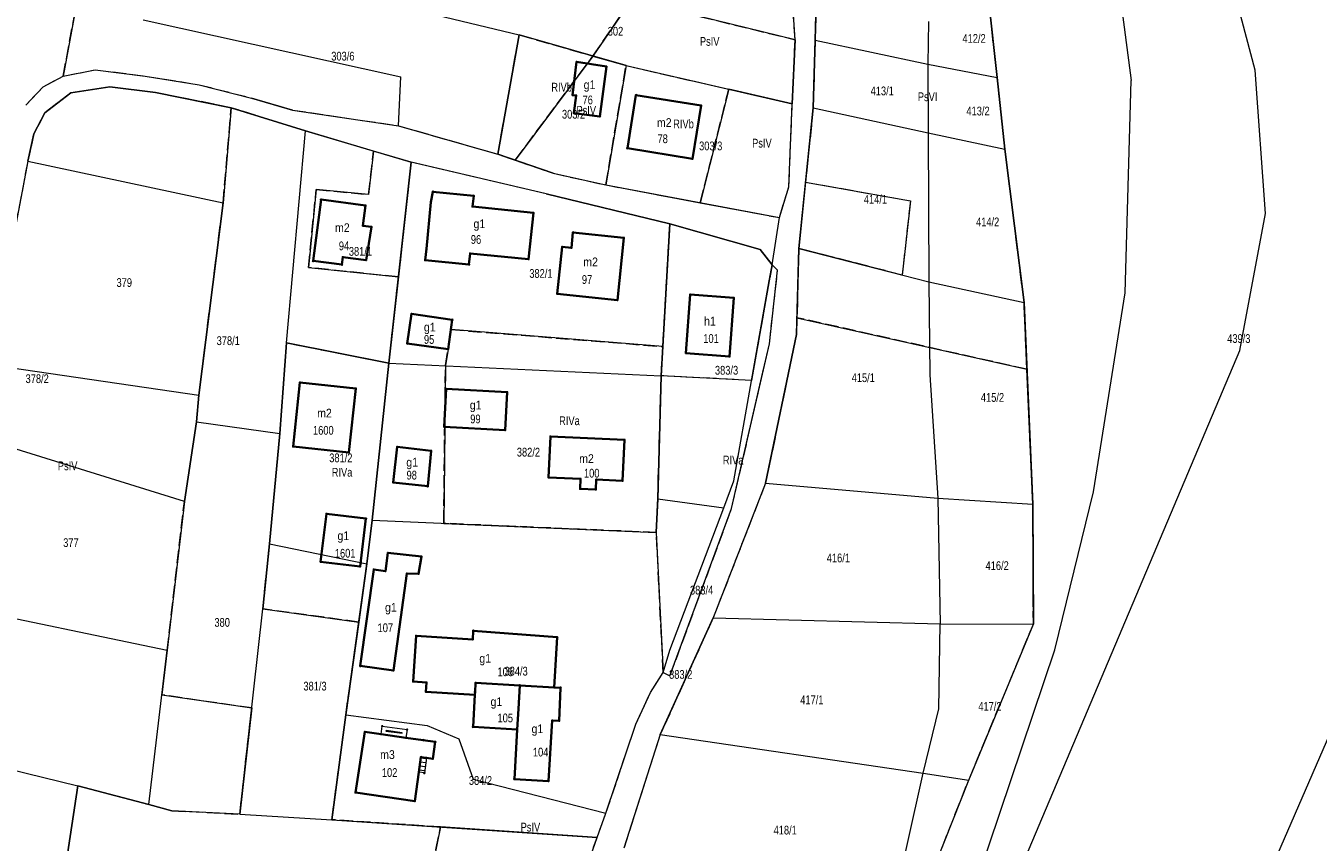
# Model space of a CAD drawing. Header units: metres. Extents: x 7496145 to 7500200, y 5498500 to 5502080.
# Tile 116 of 202: x 7497539 to 7497760, y 5501111 to 5501251. Entities that reach past the tile are written whole.
import ezdxf
from ezdxf.enums import TextEntityAlignment as Align

# ---------------------------------------------------------------- set-up
doc = ezdxf.new("R2010")
doc.units = ezdxf.units.M
doc.header["$MEASUREMENT"] = 0
for name, pattern in [('2.25_0.75', [3, 2.25, -0.75]), ('219-1000', [0]), ('egug-1000', [0])]:
    doc.linetypes.add(name, pattern=pattern)
doc.layers.get('0').update_dxf_attribs({"color": 2, "linetype": 'CONTINUOUS', "lineweight": 5})
for name, color, linetype in [('209-oznaczenie konturu klasyfikacyjnego', 7, 'CONTINUOUS'), ('211-numer działki ewidencyjnej', 7, 'CONTINUOUS'), ('217-kontur klasyfikacyjny', 7, 'CONTINUOUS'), ('218-kontur użytku gruntowego', 7, 'CONTINUOUS'), ('219-działka ewidencyjna', 7, 'CONTINUOUS'), ('312-budynek ewidencyjny', 7, 'CONTINUOUS'), ('312-oznaczenie budynku ewidencyjnego', 7, 'CONTINUOUS'), ('312-oznaczenie budynku ewidencyjnego-Atr117', 7, 'CONTINUOUS'), ('352-schody', 7, 'CONTINUOUS'), ('Punkt budynku', 7, 'CONTINUOUS'), ('wiatrołap', 7, 'CONTINUOUS')]:
    doc.layers.add(name, color=color, linetype=linetype)
doc.styles.get("Standard").update_dxf_attribs({"font": 'Working1250', "width": 0.75})

# ---------------------------------------------------------------- blocks, each defined once
blk = doc.blocks.new('PUNKTBUD')
at = {"color": 0}
blk.add_circle((0, 0), 0.09, dxfattribs=at)

msp = doc.modelspace()

# ---------------------------------------------------------------- linework, layer by layer
at = {"layer": '217-kontur klasyfikacyjny', "color": 3, "linetype": '2.25_0.75', "lineweight": 18, "flags": 128}
for points in [[(7497674.19, 5501261.61), (7497673.85, 5501248.54)], [(7497670.43, 5501248.62), (7497669.83, 5501257.99)], [(7497635.91, 5501245.84), (7497642.49, 5501255.5)], [(7497642.49, 5501255.5), (7497670.43, 5501248.62)], [(7497545.41, 5501242.41), (7497547.7, 5501254.69)], [(7497704.93, 5501242.18), (7497703.53, 5501255.05)], [(7497619.66, 5501229.08), (7497623.31, 5501249.47)], [(7497623.31, 5501249.47), (7497635.91, 5501245.84)], [(7497669.94, 5501237.7), (7497670.43, 5501248.62)], [(7497673.85, 5501248.54), (7497673.52, 5501236.98)], [(7497622.62, 5501228.06), (7497635.91, 5501245.84)], [(7497641.55, 5501244.21), (7497635.91, 5501245.84)], [(7497542.02, 5501240.58), (7497545.41, 5501242.41)], [(7497545.41, 5501242.41), (7497550.9, 5501243.5)], [(7497550.9, 5501243.5), (7497559.44, 5501242.43)], [(7497559.44, 5501242.43), (7497568.66, 5501240.95)], [(7497638.11, 5501223.82), (7497641.55, 5501244.21)], [(7497641.55, 5501244.21), (7497659.11, 5501240.18)], [(7497706.27, 5501229.95), (7497704.93, 5501242.18)], [(7497539.04, 5501237.45), (7497542.02, 5501240.58)], [(7497553.41, 5501240.56), (7497546.73, 5501239.58)], [(7497561.17, 5501239.61), (7497553.41, 5501240.56)], [(7497568.66, 5501240.95), (7497577.57, 5501238.67)], [(7497654.23, 5501220.78), (7497659.11, 5501240.18)], [(7497659.11, 5501240.18), (7497669.94, 5501237.7)], [(7497546.73, 5501239.58), (7497542.27, 5501236.14)], [(7497574.12, 5501237.02), (7497561.17, 5501239.61)], [(7497577.57, 5501238.67), (7497584.6, 5501236.62)], [(7497669.37, 5501223.49), (7497669.94, 5501237.7)], [(7497542.27, 5501236.14), (7497540.42, 5501232.57)], [(7497572.73, 5501220.77), (7497574.12, 5501237.02)], [(7497586.78, 5501233.04), (7497574.12, 5501237.02)], [(7497584.6, 5501236.62), (7497602.7, 5501233.93)], [(7497673.52, 5501236.98), (7497672.21, 5501224.29)], [(7497602.7, 5501233.93), (7497619.66, 5501229.08)], [(7497540.42, 5501232.57), (7497539.37, 5501227.87)], [(7497598.43, 5501229.58), (7497586.78, 5501233.04)], [(7497597.57, 5501222.17), (7497598.43, 5501229.58)], [(7497619.66, 5501229.08), (7497622.62, 5501228.06)], [(7497709.53, 5501203.75), (7497706.27, 5501229.95)], [(7497539.37, 5501227.87), (7497536.57, 5501213.15)], [(7497604.84, 5501227.68), (7497602.68, 5501208.1)], [(7497627.92, 5501222.27), (7497604.84, 5501227.68)], [(7497622.62, 5501228.06), (7497629.11, 5501225.82)], [(7497629.11, 5501225.82), (7497638.11, 5501223.82)], [(7497587.32, 5501209.69), (7497588.64, 5501223.01)], [(7497588.64, 5501223.01), (7497597.57, 5501222.17)], [(7497649.01, 5501217.15), (7497627.92, 5501222.27)], [(7497638.11, 5501223.82), (7497654.23, 5501220.78)], [(7497667.74, 5501218.24), (7497669.37, 5501223.49)], [(7497672.21, 5501224.29), (7497690.12, 5501221.1)], [(7497568.6, 5501187.88), (7497572.73, 5501220.77)], [(7497654.23, 5501220.78), (7497667.74, 5501218.24)], [(7497690.12, 5501221.1), (7497688.7, 5501208.42)], [(7497647.85, 5501196.19), (7497649.01, 5501217.15)], [(7497671.05, 5501212.98), (7497670.74, 5501201.13)], [(7497688.7, 5501208.42), (7497671.05, 5501212.98)], [(7497602.68, 5501208.1), (7497587.32, 5501209.69)], [(7497666.52, 5501210.16), (7497666, 5501207.45)], [(7497666.03, 5501196.64), (7497667.45, 5501209.26)], [(7497667.45, 5501209.26), (7497666.52, 5501210.16)], [(7497601.05, 5501193.38), (7497602.68, 5501208.1)], [(7497666, 5501207.45), (7497662.99, 5501190.42)], [(7497710.03, 5501192.31), (7497709.53, 5501203.75)], [(7497670.74, 5501201.13), (7497670.66, 5501198.28)], [(7497710.03, 5501192.31), (7497670.74, 5501201.13)], [(7497611.17, 5501195.77), (7497611.66, 5501199.09)], [(7497611.66, 5501199.09), (7497647.85, 5501196.19)], [(7497670.66, 5501198.28), (7497665.38, 5501172.83)], [(7497582.45, 5501181.32), (7497583.58, 5501196.81)], [(7497583.58, 5501196.81), (7497601.05, 5501193.38)], [(7497610.7, 5501192.93), (7497611.17, 5501195.77)], [(7497647.57, 5501191.19), (7497647.85, 5501196.19)], [(7497664.59, 5501190.34), (7497666.03, 5501196.64)], [(7497598.22, 5501166.51), (7497601.05, 5501193.38)], [(7497610.41, 5501165.98), (7497610.7, 5501192.93)], [(7497711.04, 5501169.26), (7497710.03, 5501192.31)], [(7497646.96, 5501170.18), (7497647.57, 5501191.19)], [(7497662.99, 5501190.42), (7497647.57, 5501191.19)], [(7497659.59, 5501168.5), (7497664.59, 5501190.34)], [(7497568.21, 5501183.33), (7497568.6, 5501187.88)], [(7497566.12, 5501169.74), (7497568.21, 5501183.33)], [(7497580.66, 5501162.48), (7497582.45, 5501181.32)], [(7497665.38, 5501172.83), (7497656.44, 5501149.84)], [(7497563.2, 5501144.3), (7497566.12, 5501169.74)], [(7497646.72, 5501164.42), (7497646.96, 5501170.18)], [(7497711.12, 5501148.73), (7497711.04, 5501169.26)], [(7497649.06, 5501139.91), (7497659.59, 5501168.5)], [(7497597.31, 5501159.03), (7497598.22, 5501166.51)], [(7497646.72, 5501164.42), (7497610.41, 5501165.98)], [(7497647.91, 5501140.46), (7497646.72, 5501164.42)], [(7497579.53, 5501151.35), (7497580.66, 5501162.48)], [(7497595.92, 5501149.1), (7497597.31, 5501159.03)], [(7497595.92, 5501149.1), (7497579.53, 5501151.35)], [(7497656.44, 5501149.84), (7497647.39, 5501129.88)], [(7497593.69, 5501133.24), (7497595.92, 5501149.1)], [(7497700.08, 5501122.11), (7497711.12, 5501148.73)], [(7497562.29, 5501136.66), (7497563.2, 5501144.3)], [(7497645.72, 5501137.08), (7497647.91, 5501140.46)], [(7497647.91, 5501140.46), (7497649.06, 5501139.91)], [(7497577.62, 5501134.42), (7497562.29, 5501136.66)], [(7497643.21, 5501131.63), (7497645.72, 5501137.08)], [(7497575.58, 5501116.27), (7497577.62, 5501134.42)], [(7497591.3, 5501115.33), (7497593.69, 5501133.24)], [(7497638.12, 5501116.42), (7497643.21, 5501131.63)], [(7497647.39, 5501129.88), (7497641.2, 5501110.49)], [(7497545.87, 5501107.56), (7497547.95, 5501121.13)], [(7497547.95, 5501121.13), (7497560.05, 5501117.93)], [(7497693.35, 5501104.98), (7497700.08, 5501122.11)], [(7497560.05, 5501117.93), (7497564, 5501116.86)], [(7497564, 5501116.86), (7497575.58, 5501116.27)], [(7497636.6, 5501112.31), (7497638.12, 5501116.42)], [(7497609.89, 5501114.09), (7497591.3, 5501115.33)], [(7497604.29, 5501086.68), (7497609.89, 5501114.09)], [(7497609.89, 5501114.09), (7497636.6, 5501112.31)], [(7497631.04, 5501096.45), (7497636.6, 5501112.31)]]:
    msp.add_lwpolyline(points, dxfattribs=at)
at = {"layer": '218-kontur użytku gruntowego', "color": 3, "linetype": 'egug-1000', "lineweight": 18, "flags": 128}
for points in [[(7497749.03, 5501243.45), (7497734.44, 5501298.48)], [(7497674.19, 5501261.61), (7497673.85, 5501248.54)], [(7497670.43, 5501248.62), (7497669.83, 5501257.99)], [(7497642.49, 5501255.5), (7497635.91, 5501245.84)], [(7497670.43, 5501248.62), (7497642.49, 5501255.5)], [(7497547.7, 5501254.69), (7497545.41, 5501242.41)], [(7497704.93, 5501242.18), (7497703.53, 5501255.05)], [(7497623.31, 5501249.47), (7497619.66, 5501229.08)], [(7497635.91, 5501245.84), (7497623.31, 5501249.47)], [(7497669.94, 5501237.7), (7497670.43, 5501248.62)], [(7497673.85, 5501248.54), (7497673.52, 5501236.98)], [(7497635.91, 5501245.84), (7497622.62, 5501228.06)], [(7497635.91, 5501245.84), (7497641.55, 5501244.21)], [(7497542.02, 5501240.58), (7497545.41, 5501242.41)], [(7497545.41, 5501242.41), (7497550.9, 5501243.5)], [(7497550.9, 5501243.5), (7497559.44, 5501242.43)], [(7497559.44, 5501242.43), (7497568.66, 5501240.95)], [(7497641.55, 5501244.21), (7497638.11, 5501223.82)], [(7497641.55, 5501244.21), (7497659.11, 5501240.18)], [(7497706.27, 5501229.95), (7497704.93, 5501242.18)], [(7497750.78, 5501218.94), (7497749.03, 5501243.45)], [(7497539.04, 5501237.45), (7497542.02, 5501240.58)], [(7497553.41, 5501240.56), (7497546.73, 5501239.58)], [(7497561.17, 5501239.61), (7497553.41, 5501240.56)], [(7497568.66, 5501240.95), (7497577.57, 5501238.67)], [(7497659.11, 5501240.18), (7497654.23, 5501220.78)], [(7497669.94, 5501237.7), (7497659.11, 5501240.18)], [(7497546.73, 5501239.58), (7497542.27, 5501236.14)], [(7497574.12, 5501237.02), (7497561.17, 5501239.61)], [(7497577.57, 5501238.67), (7497584.6, 5501236.62)], [(7497669.37, 5501223.49), (7497669.94, 5501237.7)], [(7497542.27, 5501236.14), (7497540.42, 5501232.57)], [(7497574.12, 5501237.02), (7497572.73, 5501220.77)], [(7497586.78, 5501233.04), (7497574.12, 5501237.02)], [(7497584.6, 5501236.62), (7497602.7, 5501233.93)], [(7497673.52, 5501236.98), (7497672.21, 5501224.29)], [(7497602.7, 5501233.93), (7497619.66, 5501229.08)], [(7497540.42, 5501232.57), (7497539.37, 5501227.87)], [(7497598.43, 5501229.58), (7497586.78, 5501233.04)], [(7497598.43, 5501229.58), (7497597.57, 5501222.17)], [(7497604.84, 5501227.68), (7497598.43, 5501229.58)], [(7497619.66, 5501229.08), (7497622.62, 5501228.06)], [(7497709.53, 5501203.75), (7497706.27, 5501229.95)], [(7497539.37, 5501227.87), (7497536.57, 5501213.15)], [(7497604.84, 5501227.68), (7497602.68, 5501208.1)], [(7497627.92, 5501222.27), (7497604.84, 5501227.68)], [(7497622.62, 5501228.06), (7497629.11, 5501225.82)], [(7497629.11, 5501225.82), (7497638.11, 5501223.82)], [(7497588.64, 5501223.01), (7497587.32, 5501209.69)], [(7497597.57, 5501222.17), (7497588.64, 5501223.01)], [(7497649.01, 5501217.15), (7497627.92, 5501222.27)], [(7497638.11, 5501223.82), (7497654.23, 5501220.78)], [(7497667.74, 5501218.24), (7497669.37, 5501223.49)], [(7497672.21, 5501224.29), (7497671.05, 5501212.98)], [(7497672.21, 5501224.29), (7497690.12, 5501221.1)], [(7497572.73, 5501220.77), (7497568.6, 5501187.88)], [(7497654.23, 5501220.78), (7497667.74, 5501218.24)], [(7497690.12, 5501221.1), (7497688.7, 5501208.42)], [(7497746.4, 5501195.53), (7497750.78, 5501218.94)], [(7497649.01, 5501217.15), (7497647.85, 5501196.19)], [(7497664.48, 5501212.76), (7497649.01, 5501217.15)], [(7497666.52, 5501210.16), (7497664.48, 5501212.76)], [(7497671.05, 5501212.98), (7497670.74, 5501201.13)], [(7497688.7, 5501208.42), (7497671.05, 5501212.98)], [(7497587.32, 5501209.69), (7497602.68, 5501208.1)], [(7497666.52, 5501210.16), (7497666, 5501207.45)], [(7497666.03, 5501196.64), (7497667.45, 5501209.26)], [(7497667.45, 5501209.26), (7497666.52, 5501210.16)], [(7497602.68, 5501208.1), (7497601.05, 5501193.38)], [(7497666, 5501207.45), (7497662.99, 5501190.42)], [(7497710.03, 5501192.31), (7497709.53, 5501203.75)], [(7497670.74, 5501201.13), (7497670.66, 5501198.28)], [(7497670.74, 5501201.13), (7497710.03, 5501192.31)], [(7497611.66, 5501199.09), (7497611.17, 5501195.77)], [(7497647.85, 5501196.19), (7497611.66, 5501199.09)], [(7497670.66, 5501198.28), (7497665.38, 5501172.83)], [(7497583.58, 5501196.81), (7497582.45, 5501181.32)], [(7497601.05, 5501193.38), (7497583.58, 5501196.81)], [(7497611.17, 5501195.77), (7497610.7, 5501192.93)], [(7497647.85, 5501196.19), (7497647.57, 5501191.19)], [(7497664.59, 5501190.34), (7497666.03, 5501196.64)], [(7497706.22, 5501100.4), (7497746.4, 5501195.53)], [(7497601.05, 5501193.38), (7497598.22, 5501166.51)], [(7497610.7, 5501192.93), (7497610.41, 5501165.98)], [(7497711.04, 5501169.26), (7497710.03, 5501192.31)], [(7497647.57, 5501191.19), (7497646.96, 5501170.18)], [(7497662.99, 5501190.42), (7497647.57, 5501191.19)], [(7497659.59, 5501168.5), (7497664.59, 5501190.34)], [(7497568.6, 5501187.88), (7497568.21, 5501183.33)], [(7497568.21, 5501183.33), (7497566.12, 5501169.74)], [(7497582.45, 5501181.32), (7497580.66, 5501162.48)], [(7497665.38, 5501172.83), (7497656.44, 5501149.84)], [(7497566.12, 5501169.74), (7497563.2, 5501144.3)], [(7497646.96, 5501170.18), (7497646.72, 5501164.42)], [(7497711.12, 5501148.73), (7497711.04, 5501169.26)], [(7497649.06, 5501139.91), (7497659.59, 5501168.5)], [(7497598.22, 5501166.51), (7497597.31, 5501159.03)], [(7497610.41, 5501165.98), (7497646.72, 5501164.42)], [(7497646.72, 5501164.42), (7497647.91, 5501140.46)], [(7497580.66, 5501162.48), (7497579.53, 5501151.35)], [(7497597.31, 5501159.03), (7497595.92, 5501149.1)], [(7497579.53, 5501151.35), (7497595.92, 5501149.1)], [(7497656.44, 5501149.84), (7497647.39, 5501129.88)], [(7497595.92, 5501149.1), (7497593.69, 5501133.24)], [(7497700.08, 5501122.11), (7497711.12, 5501148.73)], [(7497563.2, 5501144.3), (7497562.29, 5501136.66)], [(7497767.9, 5501144.17), (7497738.73, 5501076.93)], [(7497645.72, 5501137.08), (7497647.91, 5501140.46)], [(7497647.91, 5501140.46), (7497649.06, 5501139.91)], [(7497562.29, 5501136.66), (7497577.62, 5501134.42)], [(7497643.21, 5501131.63), (7497645.72, 5501137.08)], [(7497577.62, 5501134.42), (7497575.58, 5501116.27)], [(7497593.69, 5501133.24), (7497591.3, 5501115.33)], [(7497638.12, 5501116.42), (7497643.21, 5501131.63)], [(7497647.39, 5501129.88), (7497641.2, 5501110.49)], [(7497547.95, 5501121.13), (7497545.87, 5501107.56)], [(7497560.05, 5501117.93), (7497547.95, 5501121.13)], [(7497693.35, 5501104.98), (7497700.08, 5501122.11)], [(7497564, 5501116.86), (7497560.05, 5501117.93)], [(7497575.58, 5501116.27), (7497564, 5501116.86)], [(7497636.6, 5501112.31), (7497638.12, 5501116.42)], [(7497591.3, 5501115.33), (7497609.89, 5501114.09)], [(7497609.89, 5501114.09), (7497604.29, 5501086.68)], [(7497636.6, 5501112.31), (7497609.89, 5501114.09)], [(7497631.04, 5501096.45), (7497636.6, 5501112.31)]]:
    msp.add_lwpolyline(points, dxfattribs=at)
at = {"layer": '219-działka ewidencyjna', "color": 3, "linetype": '219-1000', "lineweight": 18, "flags": 128}
for points in [[(7497723.99, 5501270.78), (7497727.84, 5501241.67)], [(7497723.99, 5501270.78), (7497727.84, 5501241.67)], [(7497670.43, 5501248.62), (7497608.11, 5501263.96)], [(7497673.85, 5501248.54), (7497674.19, 5501261.61)], [(7497673.85, 5501248.54), (7497674.19, 5501261.61)], [(7497670.43, 5501248.62), (7497669.83, 5501257.99)], [(7497670.43, 5501248.62), (7497669.83, 5501257.99)], [(7497606.43, 5501253.51), (7497623.31, 5501249.47)], [(7497703.53, 5501255.05), (7497704.93, 5501242.18)], [(7497559.1, 5501252.04), (7497603.09, 5501242.31)], [(7497693.22, 5501251.76), (7497693.11, 5501244.45)], [(7497619.66, 5501229.08), (7497623.31, 5501249.47)], [(7497641.55, 5501244.21), (7497623.31, 5501249.47)], [(7497670.43, 5501248.62), (7497669.94, 5501237.7)], [(7497670.43, 5501248.62), (7497669.94, 5501237.7)], [(7497673.52, 5501236.98), (7497673.85, 5501248.54)], [(7497673.52, 5501236.98), (7497673.85, 5501248.54)], [(7497673.85, 5501248.54), (7497693.11, 5501244.45)], [(7497693.11, 5501244.45), (7497704.93, 5501242.18)], [(7497693.11, 5501244.45), (7497693.13, 5501232.72)], [(7497542.02, 5501240.58), (7497545.41, 5501242.41)], [(7497545.41, 5501242.41), (7497550.9, 5501243.5)], [(7497550.9, 5501243.5), (7497559.44, 5501242.43)], [(7497559.44, 5501242.43), (7497568.66, 5501240.95)], [(7497602.7, 5501233.93), (7497603.09, 5501242.31)], [(7497641.55, 5501244.21), (7497638.11, 5501223.82)], [(7497641.55, 5501244.21), (7497669.94, 5501237.7)], [(7497704.93, 5501242.18), (7497706.27, 5501229.95)], [(7497539.04, 5501237.45), (7497542.02, 5501240.58)], [(7497546.73, 5501239.58), (7497553.41, 5501240.56)], [(7497553.41, 5501240.56), (7497561.17, 5501239.61)], [(7497568.66, 5501240.95), (7497577.57, 5501238.67)], [(7497726.78, 5501205.39), (7497727.84, 5501241.67)], [(7497726.78, 5501205.39), (7497727.84, 5501241.67)], [(7497542.27, 5501236.14), (7497546.73, 5501239.58)], [(7497561.17, 5501239.61), (7497574.12, 5501237.02)], [(7497584.6, 5501236.62), (7497577.57, 5501238.67)], [(7497669.37, 5501223.49), (7497669.94, 5501237.7)], [(7497669.37, 5501223.49), (7497669.94, 5501237.7)], [(7497540.42, 5501232.57), (7497542.27, 5501236.14)], [(7497574.12, 5501237.02), (7497586.78, 5501233.04)], [(7497584.6, 5501236.62), (7497602.7, 5501233.93)], [(7497671.05, 5501212.98), (7497673.52, 5501236.98)], [(7497671.05, 5501212.98), (7497673.52, 5501236.98)], [(7497673.52, 5501236.98), (7497693.13, 5501232.72)], [(7497602.7, 5501233.93), (7497619.66, 5501229.08)], [(7497539.37, 5501227.87), (7497540.42, 5501232.57)], [(7497583.58, 5501196.81), (7497586.78, 5501233.04)], [(7497586.78, 5501233.04), (7497604.84, 5501227.68)], [(7497693.13, 5501232.72), (7497706.27, 5501229.95)], [(7497693.13, 5501232.72), (7497693.28, 5501207.24)], [(7497629.11, 5501225.82), (7497619.66, 5501229.08)], [(7497706.27, 5501229.95), (7497709.53, 5501203.75)], [(7497539.37, 5501227.87), (7497536.57, 5501213.15)], [(7497539.37, 5501227.87), (7497572.73, 5501220.77)], [(7497601.05, 5501193.38), (7497604.84, 5501227.68)], [(7497627.92, 5501222.27), (7497604.84, 5501227.68)], [(7497629.11, 5501225.82), (7497638.11, 5501223.82)], [(7497627.92, 5501222.27), (7497649.01, 5501217.15)], [(7497638.11, 5501223.82), (7497667.74, 5501218.24)], [(7497667.74, 5501218.24), (7497669.37, 5501223.49)], [(7497667.74, 5501218.24), (7497669.37, 5501223.49)], [(7497568.6, 5501187.88), (7497572.73, 5501220.77)], [(7497666.52, 5501210.16), (7497667.74, 5501218.24)], [(7497666.52, 5501210.16), (7497667.74, 5501218.24)], [(7497647.57, 5501191.19), (7497649.01, 5501217.15)], [(7497649.01, 5501217.15), (7497664.48, 5501212.76)], [(7497664.48, 5501212.76), (7497666.52, 5501210.16)], [(7497670.66, 5501198.28), (7497671.05, 5501212.98)], [(7497670.66, 5501198.28), (7497671.05, 5501212.98)], [(7497671.05, 5501212.98), (7497693.28, 5501207.24)], [(7497666, 5501207.45), (7497666.52, 5501210.16)], [(7497666.03, 5501196.64), (7497667.45, 5501209.26)], [(7497666.03, 5501196.64), (7497667.45, 5501209.26)], [(7497666.52, 5501210.16), (7497667.45, 5501209.26)], [(7497666.52, 5501210.16), (7497667.45, 5501209.26)], [(7497659.96, 5501173.22), (7497666, 5501207.45)], [(7497693.28, 5501207.24), (7497693.46, 5501191.38)], [(7497693.28, 5501207.24), (7497709.53, 5501203.75)], [(7497721.37, 5501171.36), (7497726.78, 5501205.39)], [(7497721.37, 5501171.36), (7497726.78, 5501205.39)], [(7497709.53, 5501203.75), (7497711.04, 5501169.26)], [(7497665.38, 5501172.83), (7497670.66, 5501198.28)], [(7497665.38, 5501172.83), (7497670.66, 5501198.28)], [(7497582.45, 5501181.32), (7497583.58, 5501196.81)], [(7497583.58, 5501196.81), (7497601.05, 5501193.38)], [(7497659.59, 5501168.5), (7497666.03, 5501196.64)], [(7497659.59, 5501168.5), (7497666.03, 5501196.64)], [(7497536.32, 5501192.64), (7497568.6, 5501187.88)], [(7497598.22, 5501166.51), (7497601.05, 5501193.38)], [(7497601.05, 5501193.38), (7497647.57, 5501191.19)], [(7497693.46, 5501191.38), (7497694.79, 5501170.26)], [(7497646.96, 5501170.18), (7497647.57, 5501191.19)], [(7497568.21, 5501183.33), (7497568.6, 5501187.88)], [(7497566.12, 5501169.74), (7497524.72, 5501182.56)], [(7497566.12, 5501169.74), (7497568.21, 5501183.33)], [(7497568.21, 5501183.33), (7497582.45, 5501181.32)], [(7497580.66, 5501162.48), (7497582.45, 5501181.32)], [(7497665.38, 5501172.83), (7497656.44, 5501149.84)], [(7497665.38, 5501172.83), (7497656.44, 5501149.84)], [(7497658.23, 5501168.62), (7497659.96, 5501173.22)], [(7497665.38, 5501172.83), (7497694.79, 5501170.26)], [(7497566.12, 5501169.74), (7497563.2, 5501144.3)], [(7497646.72, 5501164.42), (7497646.96, 5501170.18)], [(7497646.96, 5501170.18), (7497658.23, 5501168.62)], [(7497694.79, 5501170.26), (7497711.04, 5501169.26)], [(7497694.79, 5501170.26), (7497695.23, 5501148.79)], [(7497711.04, 5501169.26), (7497711.12, 5501148.73)], [(7497714.79, 5501144.35), (7497721.37, 5501171.36)], [(7497714.79, 5501144.35), (7497721.37, 5501171.36)], [(7497649.06, 5501144.29), (7497658.23, 5501168.62)], [(7497649.06, 5501139.91), (7497659.59, 5501168.5)], [(7497649.06, 5501139.91), (7497659.59, 5501168.5)], [(7497597.31, 5501159.03), (7497598.22, 5501166.51)], [(7497598.22, 5501166.51), (7497646.72, 5501164.42)], [(7497646.72, 5501164.42), (7497647.91, 5501140.46)], [(7497579.53, 5501151.35), (7497580.66, 5501162.48)], [(7497580.66, 5501162.48), (7497597.31, 5501159.03)], [(7497593.69, 5501133.24), (7497597.31, 5501159.03)], [(7497526.54, 5501151.94), (7497563.2, 5501144.3)], [(7497575.58, 5501116.27), (7497579.53, 5501151.35)], [(7497647.39, 5501129.88), (7497656.44, 5501149.84)], [(7497647.39, 5501129.88), (7497656.44, 5501149.84)], [(7497656.44, 5501149.84), (7497695.23, 5501148.79)], [(7497694.97, 5501134.26), (7497695.23, 5501148.79)], [(7497695.23, 5501148.79), (7497711.12, 5501148.73)], [(7497700.08, 5501122.11), (7497711.12, 5501148.73)], [(7497560.05, 5501117.93), (7497563.2, 5501144.3)], [(7497647.91, 5501140.46), (7497649.06, 5501144.29)], [(7497675.5, 5501027.65), (7497714.79, 5501144.35)], [(7497675.5, 5501027.65), (7497714.79, 5501144.35)], [(7497645.72, 5501137.08), (7497647.91, 5501140.46)], [(7497645.72, 5501137.08), (7497647.91, 5501140.46)], [(7497647.91, 5501140.46), (7497649.06, 5501139.91)], [(7497647.91, 5501140.46), (7497649.06, 5501139.91)], [(7497643.21, 5501131.63), (7497645.72, 5501137.08)], [(7497643.21, 5501131.63), (7497645.72, 5501137.08)], [(7497692.31, 5501123.27), (7497694.97, 5501134.26)], [(7497591.3, 5501115.33), (7497593.69, 5501133.24)], [(7497593.69, 5501133.24), (7497607.6, 5501131.44)], [(7497607.6, 5501131.44), (7497612.99, 5501129.17)], [(7497638.12, 5501116.42), (7497643.21, 5501131.63)], [(7497638.12, 5501116.42), (7497643.21, 5501131.63)], [(7497647.39, 5501129.88), (7497641.2, 5501110.49)], [(7497647.39, 5501129.88), (7497641.2, 5501110.49)], [(7497647.39, 5501129.88), (7497692.31, 5501123.27)], [(7497612.99, 5501129.17), (7497615.46, 5501122.24)], [(7497536.1, 5501124.01), (7497547.95, 5501121.13)], [(7497686.82, 5501098.72), (7497692.31, 5501123.27)], [(7497692.31, 5501123.27), (7497700.08, 5501122.11)], [(7497545.87, 5501107.56), (7497547.95, 5501121.13)], [(7497547.95, 5501121.13), (7497560.05, 5501117.93)], [(7497615.46, 5501122.24), (7497638.12, 5501116.42)], [(7497693.35, 5501104.98), (7497700.08, 5501122.11)], [(7497560.05, 5501117.93), (7497564, 5501116.86)], [(7497575.58, 5501116.27), (7497564, 5501116.86)], [(7497575.58, 5501116.27), (7497591.3, 5501115.33)], [(7497636.6, 5501112.31), (7497638.12, 5501116.42)], [(7497636.6, 5501112.31), (7497638.12, 5501116.42)], [(7497591.3, 5501115.33), (7497636.6, 5501112.31)], [(7497631.04, 5501096.45), (7497636.6, 5501112.31)], [(7497631.04, 5501096.45), (7497636.6, 5501112.31)]]:
    msp.add_lwpolyline(points, dxfattribs=at)
at = {"layer": '312-budynek ewidencyjny', "color": 7, "linetype": 'Continuous', "lineweight": 35, "flags": 128}
for points in [[(7497632.43, 5501239.18), (7497633.11, 5501244.84)], [(7497633.11, 5501244.84), (7497638.2, 5501244.05)], [(7497638.2, 5501244.05), (7497637.1, 5501235.54)], [(7497633.03, 5501239.11), (7497632.43, 5501239.18)], [(7497632.66, 5501236.08), (7497633.03, 5501239.11)], [(7497641.78, 5501230.08), (7497643.25, 5501239.16)], [(7497643.25, 5501239.16), (7497654.38, 5501237.38)], [(7497637.1, 5501235.54), (7497632.66, 5501236.08)], [(7497654.38, 5501237.38), (7497652.89, 5501228.28)], [(7497652.89, 5501228.28), (7497641.78, 5501230.08)], [(7497608.23, 5501220.85), (7497608.57, 5501222.66)], [(7497608.57, 5501222.66), (7497615.53, 5501221.97)], [(7497588.11, 5501210.82), (7497589.46, 5501221.32)], [(7497589.46, 5501221.32), (7497597.07, 5501220.31)], [(7497597.07, 5501220.31), (7497596.61, 5501216.84)], [(7497607.46, 5501212.87), (7497608.23, 5501220.85)], [(7497615.53, 5501221.97), (7497615.33, 5501220.11)], [(7497615.33, 5501220.11), (7497625.76, 5501219.03)], [(7497625.76, 5501219.03), (7497624.91, 5501211.12)], [(7497596.61, 5501216.84), (7497598.09, 5501216.64)], [(7497598.09, 5501216.64), (7497597.15, 5501210.97)], [(7497632.22, 5501213.05), (7497632.49, 5501215.69)], [(7497632.49, 5501215.69), (7497641.19, 5501214.78)], [(7497641.19, 5501214.78), (7497640.08, 5501204.13)], [(7497593.18, 5501211.48), (7497593.02, 5501210.19)], [(7497597.15, 5501210.97), (7497593.18, 5501211.48)], [(7497607.25, 5501210.95), (7497607.46, 5501212.87)], [(7497614.92, 5501212.12), (7497614.73, 5501210.2)], [(7497624.91, 5501211.12), (7497614.92, 5501212.12)], [(7497629.8, 5501205.19), (7497630.63, 5501213.22)], [(7497630.63, 5501213.22), (7497632.22, 5501213.05)], [(7497593.02, 5501210.19), (7497588.11, 5501210.82)], [(7497614.73, 5501210.2), (7497607.25, 5501210.95)], [(7497640.08, 5501204.13), (7497629.8, 5501205.19)], [(7497651.79, 5501195.08), (7497652.5, 5501205.08)], [(7497652.5, 5501205.08), (7497659.98, 5501204.51)], [(7497659.98, 5501204.51), (7497659.23, 5501194.5)], [(7497604.2, 5501196.72), (7497604.91, 5501201.76)], [(7497604.91, 5501201.76), (7497611.88, 5501200.77)], [(7497611.88, 5501200.77), (7497611.17, 5501195.77)], [(7497611.17, 5501195.77), (7497604.2, 5501196.72)], [(7497659.23, 5501194.5), (7497651.79, 5501195.08)], [(7497584.68, 5501179.11), (7497585.86, 5501190.05)], [(7497585.86, 5501190.05), (7497595.41, 5501189.03)], [(7497595.41, 5501189.03), (7497594.23, 5501178.08)], [(7497610.47, 5501182.49), (7497610.83, 5501188.96)], [(7497610.83, 5501188.96), (7497621.27, 5501188.4)], [(7497621.27, 5501188.4), (7497620.91, 5501181.92)], [(7497620.91, 5501181.92), (7497610.47, 5501182.49)], [(7497628.29, 5501173.83), (7497628.64, 5501180.82)], [(7497628.64, 5501180.82), (7497641.3, 5501180.26)], [(7497641.3, 5501180.26), (7497640.97, 5501173.24)], [(7497594.23, 5501178.08), (7497584.68, 5501179.11)], [(7497601.77, 5501172.98), (7497602.46, 5501179.04)], [(7497602.46, 5501179.04), (7497608.29, 5501178.38)], [(7497608.29, 5501178.38), (7497607.69, 5501172.31)], [(7497633.78, 5501173.58), (7497628.29, 5501173.83)], [(7497607.69, 5501172.31), (7497601.77, 5501172.98)], [(7497633.7, 5501171.88), (7497633.78, 5501173.58)], [(7497636.4, 5501171.75), (7497633.7, 5501171.88)], [(7497636.48, 5501173.45), (7497636.4, 5501171.75)], [(7497640.97, 5501173.24), (7497636.48, 5501173.45)], [(7497589.39, 5501159.42), (7497590.4, 5501167.62)], [(7497590.4, 5501167.62), (7497597.14, 5501166.79)], [(7497597.14, 5501166.79), (7497596.13, 5501158.59)], [(7497600.46, 5501157.82), (7497600.89, 5501160.91)], [(7497600.89, 5501160.91), (7497606.61, 5501160.31)], [(7497596.13, 5501158.59), (7497589.39, 5501159.42)], [(7497606.61, 5501160.31), (7497606.12, 5501157.34)], [(7497596.17, 5501141.6), (7497598.46, 5501158.1)], [(7497598.46, 5501158.1), (7497600.46, 5501157.82)], [(7497604.11, 5501157.39), (7497601.82, 5501140.82)], [(7497606.12, 5501157.34), (7497604.11, 5501157.39)], [(7497615.37, 5501146.15), (7497615.46, 5501147.63)], [(7497615.46, 5501147.63), (7497629.81, 5501146.5)], [(7497605.19, 5501138.94), (7497605.69, 5501146.77)], [(7497605.69, 5501146.77), (7497615.37, 5501146.15)], [(7497629.81, 5501146.5), (7497629.29, 5501137.95)], [(7497601.82, 5501140.82), (7497596.17, 5501141.6)], [(7497607.47, 5501138.79), (7497605.19, 5501138.94)], [(7497607.37, 5501137.17), (7497607.47, 5501138.79)], [(7497615.85, 5501138.73), (7497615.76, 5501137.15)], [(7497615.76, 5501137.15), (7497615.85, 5501138.73)], [(7497623.41, 5501138.29), (7497615.85, 5501138.73)], [(7497615.85, 5501138.73), (7497623.41, 5501138.29)], [(7497615.74, 5501136.68), (7497607.37, 5501137.17)], [(7497615.42, 5501131.2), (7497615.74, 5501136.68)], [(7497615.76, 5501137.15), (7497615.74, 5501136.68)], [(7497615.74, 5501136.68), (7497615.76, 5501137.15)], [(7497623.41, 5501138.29), (7497623.18, 5501134.26)], [(7497623.18, 5501134.26), (7497623.41, 5501138.29)], [(7497629.29, 5501137.95), (7497623.41, 5501138.29)], [(7497623.41, 5501138.29), (7497629.29, 5501137.95)], [(7497629.29, 5501137.95), (7497630.36, 5501137.89)], [(7497630.36, 5501137.89), (7497630.14, 5501132.23)], [(7497623.18, 5501134.26), (7497622.97, 5501130.76)], [(7497622.97, 5501130.76), (7497623.18, 5501134.26)], [(7497628.95, 5501132.3), (7497628.32, 5501121.94)], [(7497630.14, 5501132.23), (7497628.95, 5501132.3)], [(7497595.34, 5501119.96), (7497596.92, 5501130.32)], [(7497596.92, 5501130.32), (7497599.71, 5501129.93)], [(7497599.71, 5501129.93), (7497603.97, 5501129.33)], [(7497622.97, 5501130.76), (7497615.42, 5501131.2)], [(7497622.48, 5501122.28), (7497622.97, 5501130.76)], [(7497603.97, 5501129.33), (7497606.93, 5501128.92)], [(7497606.93, 5501128.92), (7497608.98, 5501128.62)], [(7497608.98, 5501128.62), (7497608.56, 5501125.74)], [(7497606.53, 5501126.02), (7497606.18, 5501123.44)], [(7497607.46, 5501125.89), (7497606.53, 5501126.02)], [(7497608.56, 5501125.74), (7497607.46, 5501125.89)], [(7497606.18, 5501123.44), (7497605.5, 5501118.51)], [(7497628.32, 5501121.94), (7497622.48, 5501122.28)], [(7497605.5, 5501118.51), (7497595.34, 5501119.96)]]:
    msp.add_lwpolyline(points, dxfattribs=at)
at = {"layer": '352-schody', "color": 7, "linetype": 'Continuous', "lineweight": 18, "flags": 128}
msp.add_lwpolyline([(7497606.18, 5501123.44), (7497606.53, 5501126.02), (7497607.46, 5501125.89), (7497607.11, 5501123.31)], close=True, dxfattribs=at)
msp.add_lwpolyline([(7497606.18, 5501123.44), (7497606.53, 5501126.02), (7497607.46, 5501125.89), (7497607.11, 5501123.31)], close=True, dxfattribs=at)
for points in [[(7497607.35, 5501125.05), (7497606.42, 5501125.17)], [(7497607.44, 5501125.74), (7497606.51, 5501125.87)], [(7497607.16, 5501123.66), (7497606.23, 5501123.79)], [(7497607.25, 5501124.35), (7497606.32, 5501124.48)]]:
    msp.add_lwpolyline(points, dxfattribs=at)
at = {"layer": 'wiatrołap', "color": 0, "linetype": 'CONTINUOUS', "lineweight": 18}
for p, q in [((7497599.71, 5501129.93), (7497599.91, 5501131.33)), ((7497603.97, 5501129.33), (7497599.71, 5501129.93)), ((7497599.91, 5501131.33), (7497604.17, 5501130.73)), ((7497600.56, 5501130.57), (7497600.55, 5501130.48)), ((7497600.55, 5501130.48), (7497603.32, 5501130.09)), ((7497603.33, 5501130.18), (7497600.56, 5501130.57)), ((7497603.32, 5501130.09), (7497603.33, 5501130.18)), ((7497604.17, 5501130.73), (7497603.97, 5501129.33))]:
    msp.add_line(p, q, dxfattribs=at)

# ---------------------------------------------------------------- block references
at = {"layer": 'Punkt budynku', "color": 5, "linetype": 'Continuous', "lineweight": 13}
for p in [(7497633.11, 5501244.84), (7497638.2, 5501244.05), (7497632.43, 5501239.18), (7497633.03, 5501239.11), (7497643.25, 5501239.16), (7497632.66, 5501236.08), (7497637.1, 5501235.54), (7497654.38, 5501237.38), (7497641.78, 5501230.08), (7497652.89, 5501228.28), (7497608.57, 5501222.66), (7497589.46, 5501221.32), (7497597.07, 5501220.31), (7497608.23, 5501220.85), (7497615.33, 5501220.11), (7497615.53, 5501221.97), (7497625.76, 5501219.03), (7497596.61, 5501216.84), (7497598.09, 5501216.64), (7497632.49, 5501215.69), (7497641.19, 5501214.78), (7497593.18, 5501211.48), (7497607.46, 5501212.87), (7497614.92, 5501212.12), (7497624.91, 5501211.12), (7497630.63, 5501213.22), (7497632.22, 5501213.05), (7497588.11, 5501210.82), (7497593.02, 5501210.19), (7497597.15, 5501210.97), (7497607.25, 5501210.95), (7497614.73, 5501210.2), (7497629.8, 5501205.19), (7497652.5, 5501205.08), (7497659.98, 5501204.51), (7497640.08, 5501204.13), (7497604.91, 5501201.76), (7497611.88, 5501200.77), (7497604.2, 5501196.72), (7497611.17, 5501195.77), (7497651.79, 5501195.08), (7497659.23, 5501194.5), (7497585.86, 5501190.05), (7497595.41, 5501189.03), (7497610.83, 5501188.96), (7497621.27, 5501188.4), (7497610.47, 5501182.49), (7497620.91, 5501181.92), (7497628.64, 5501180.82), (7497641.3, 5501180.26), (7497584.68, 5501179.11), (7497594.23, 5501178.08), (7497602.46, 5501179.04), (7497608.29, 5501178.38), (7497628.29, 5501173.83), (7497633.78, 5501173.58), (7497601.77, 5501172.98), (7497607.69, 5501172.31), (7497633.7, 5501171.88), (7497636.4, 5501171.75), (7497636.48, 5501173.45), (7497640.97, 5501173.24), (7497590.4, 5501167.62), (7497597.14, 5501166.79), (7497600.89, 5501160.91), (7497606.61, 5501160.31), (7497589.39, 5501159.42), (7497596.13, 5501158.59), (7497598.46, 5501158.1), (7497600.46, 5501157.82), (7497604.11, 5501157.39), (7497606.12, 5501157.34), (7497615.46, 5501147.63), (7497605.69, 5501146.77), (7497615.37, 5501146.15), (7497629.81, 5501146.5), (7497596.17, 5501141.6), (7497601.82, 5501140.82), (7497605.19, 5501138.94), (7497607.47, 5501138.79), (7497615.85, 5501138.73), (7497623.41, 5501138.29), (7497607.37, 5501137.17), (7497615.74, 5501136.68), (7497615.76, 5501137.15), (7497629.29, 5501137.95), (7497630.36, 5501137.89), (7497623.18, 5501134.26), (7497628.95, 5501132.3), (7497630.14, 5501132.23), (7497596.92, 5501130.32), (7497599.71, 5501129.93), (7497599.91, 5501131.33), (7497604.17, 5501130.73), (7497615.42, 5501131.2), (7497622.97, 5501130.76), (7497603.97, 5501129.33), (7497606.93, 5501128.92), (7497608.98, 5501128.62), (7497606.53, 5501126.02), (7497607.46, 5501125.89), (7497608.56, 5501125.74), (7497606.18, 5501123.44), (7497607.11, 5501123.31), (7497622.48, 5501122.28), (7497628.32, 5501121.94), (7497595.34, 5501119.96), (7497605.5, 5501118.51)]:
    msp.add_blockref('PUNKTBUD', p, dxfattribs=at)

# ---------------------------------------------------------------- texts
at = {"layer": '209-oznaczenie konturu klasyfikacyjnego', "color": 3, "linetype": 'Continuous', "lineweight": 18, "width": 0.79}
for s, p in [('PsIV', (7497654.17, 5501247.6)), ('RIVb', (7497628.79, 5501239.77)), ('PsVI', (7497691.39, 5501238.14)), ('PsIV', (7497633.09, 5501235.83)), ('RIVb', (7497649.61, 5501233.5)), ('PsIV', (7497663.09, 5501230.21)), ('RIVa', (7497630.13, 5501182.76)), ('PsIV', (7497544.51, 5501175.06)), ('RIVa', (7497658.09, 5501176.04)), ('RIVa', (7497591.29, 5501173.96)), ('PsIV', (7497623.55, 5501113.31))]:
    msp.add_text(s, height=1.5, dxfattribs=at).set_placement(p)
at = {"layer": '211-numer działki ewidencyjnej', "color": 3, "linetype": 'Continuous', "lineweight": 18, "width": 0.79}
for s, p in [('302', (7497638.43, 5501250.83)), ('412/2', (7497699.02, 5501249.61)), ('303/6', (7497591.21, 5501246.58)), ('413/1', (7497683.33, 5501240.63)), ('303/2', (7497630.61, 5501236.65)), ('413/2', (7497699.69, 5501237.2)), ('303/3', (7497654.03, 5501231.23)), ('414/1', (7497682.17, 5501222.11)), ('414/2', (7497701.33, 5501218.24)), ('381/1', (7497594.21, 5501213.21)), ('382/1', (7497625.03, 5501209.44)), ('379', (7497554.53, 5501207.88)), ('378/1', (7497571.63, 5501197.95)), ('439/3', (7497744.23, 5501198.31)), ('378/2', (7497539, 5501191.45)), ('383/3', (7497656.74, 5501192.89)), ('415/1', (7497680.09, 5501191.62)), ('415/2', (7497702.16, 5501188.25)), ('382/2', (7497622.9, 5501178.9)), ('381/2', (7497590.86, 5501177.92)), ('377', (7497545.42, 5501163.43)), ('416/1', (7497675.84, 5501160.81)), ('416/2', (7497702.96, 5501159.5)), ('383/4', (7497652.48, 5501155.32)), ('380', (7497571.25, 5501149.8)), ('384/3', (7497620.8, 5501141.47)), ('383/2', (7497648.91, 5501140.91)), ('381/3', (7497586.45, 5501138.91)), ('417/1', (7497671.31, 5501136.56)), ('417/2', (7497701.72, 5501135.45)), ('384/2', (7497614.71, 5501122.78)), ('418/1', (7497666.76, 5501114.3))]:
    msp.add_text(s, height=1.5, dxfattribs=at).set_placement(p, align=Align.TOP_LEFT)
at = {"layer": '312-oznaczenie budynku ewidencyjnego', "color": 7, "linetype": 'Continuous', "lineweight": 18, "width": 0.79}
for s, p in [('76', (7497634.13, 5501239.09)), ('78', (7497646.93, 5501232.46)), ('94', (7497592.5, 5501214.15)), ('96', (7497615.05, 5501215.25)), ('97', (7497634.01, 5501208.4)), ('95', (7497607.04, 5501198.16)), ('101', (7497654.75, 5501198.32)), ('1600', (7497588.09, 5501182.63)), ('99', (7497614.95, 5501184.57)), ('98', (7497604.07, 5501174.97)), ('100', (7497634.37, 5501175.3)), ('1601', (7497591.82, 5501161.62)), ('107', (7497599.12, 5501148.88)), ('106', (7497619.6, 5501141.35)), ('105', (7497619.6, 5501133.47)), ('104', (7497625.65, 5501127.63)), ('102', (7497599.85, 5501124.14))]:
    msp.add_text(s, height=1.5, dxfattribs=at).set_placement(p, align=Align.TOP_LEFT)
at = {"layer": '312-oznaczenie budynku ewidencyjnego-Atr117', "color": 7, "width": 0.9}
for s, p in [('g1', (7497635.32, 5501240.19)), ('m2', (7497648.08, 5501233.72)), ('g1', (7497616.51, 5501216.43)), ('m2', (7497593.1, 5501215.76)), ('m2', (7497635.5, 5501209.91)), ('g1', (7497608.04, 5501198.77)), ('h1', (7497655.89, 5501199.79)), ('g1', (7497615.87, 5501185.44)), ('m2', (7497590.05, 5501184.07)), ('g1', (7497605.03, 5501175.68)), ('m2', (7497634.8, 5501176.29)), ('g1', (7497593.27, 5501163.11)), ('g1', (7497601.39, 5501150.87)), ('g1', (7497617.5, 5501142.16)), ('g1', (7497619.42, 5501134.75)), ('g1', (7497626.42, 5501130.12))]:
    msp.add_text(s, height=1.5, dxfattribs=at).set_placement(p, align=Align.CENTER)
msp.add_text('m3', height=1.5, dxfattribs=at).set_placement((7497599.55, 5501127.2), align=Align.TOP_LEFT)

doc.saveas('drawing.dxf')
